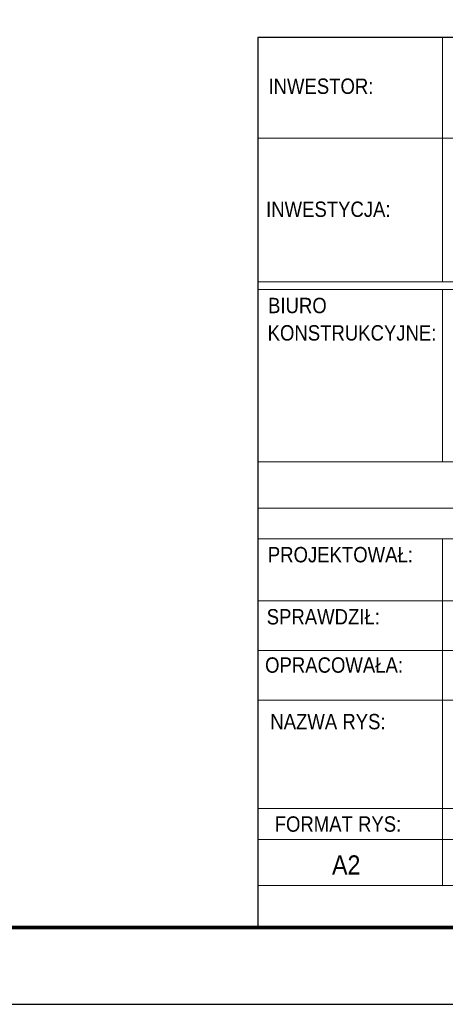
# Model space of a CAD drawing. Extents: x 310117 to 322731, y -113989 to -104075.
# Tile 7 of 13: x 319098 to 320204, y -113989 to -111427. Entities that reach past the tile are written whole.
import ezdxf
from ezdxf.enums import TextEntityAlignment as Align

# ---------------------------------------------------------------- set-up
doc = ezdxf.new("R2010")
doc.units = 0
doc.header["$LTSCALE"] = 5
doc.header["$MEASUREMENT"] = 0
doc.layers.add('_FORMATKA', color=8, linetype='Continuous', lineweight=15, plot=False)
doc.layers.add('_RAMKA', color=7, linetype='Continuous', lineweight=35)
doc.layers.add('PS_DIM', color=4, linetype='Continuous', lineweight=13)
doc.layers.add('_tabelka', color=7, linetype='Continuous')
doc.styles.add('gil', font='GIL_____.TTF', dxfattribs={"width": 0.9})

# ---------------------------------------------------------------- blocks, each defined once
blk = doc.blocks.new('*U19')
at = {"layer": '_FORMATKA', "lineweight": -3}
blk.add_lwpolyline([(-594, 0), (0, 0), (0, 420), (-594, 420)], close=True, dxfattribs=at)
at = {"layer": '_RAMKA', "lineweight": -3, "const_width": 0.5}
blk.add_lwpolyline([(-564, 10), (-10, 10), (-10, 410), (-564, 410)], close=True, dxfattribs=at)
blk = doc.blocks.new('tabela_rys')
at = {"layer": '_tabelka', "color": 251, "lineweight": 15}
for p, q in [((45.62, 123.55), (45.62, 91.73)), ((21.62, 110.45), (131.62, 110.45)), ((21.62, 91.73), (131.62, 91.73)), ((21.62, 91.73), (131.62, 91.73)), ((21.62, 91.73), (131.62, 91.73)), ((131.62, 90.73), (21.62, 90.73)), ((45.62, 68.32), (45.62, 90.73)), ((21.62, 68.32), (131.48, 68.32)), ((131.62, 62.32), (21.62, 62.32)), ((21.62, 58.32), (131.62, 58.32)), ((21.62, 58.32), (131.62, 58.32)), ((45.62, 58.32), (45.62, 37.33)), ((21.62, 50.24), (131.62, 50.24)), ((21.62, 43.79), (131.62, 43.79)), ((21.62, 37.33), (131.62, 37.33)), ((21.62, 37.33), (131.62, 37.33)), ((21.62, 37.33), (131.62, 37.33)), ((21.62, 37.33), (131.62, 37.33)), ((21.62, 37.33), (131.62, 37.33)), ((21.62, 37.33), (131.62, 37.33)), ((21.62, 37.33), (131.62, 37.33)), ((21.62, 37.33), (131.62, 37.33)), ((45.62, 37.33), (45.62, 23.22)), ((21.62, 23.22), (131.62, 23.22)), ((131.62, 23.22), (21.62, 23.22)), ((45.62, 23.22), (45.62, 13.22)), ((21.62, 19.22), (131.62, 19.22)), ((21.62, 13.22), (131.62, 13.22))]:
    blk.add_line(p, q, dxfattribs=at)
at = {"layer": '_tabelka', "color": 251, "lineweight": 30}
blk.add_lwpolyline([(131.62, 123.55), (21.62, 123.55), (21.62, 7.77), (131.62, 7.77)], close=True, dxfattribs=at)
at = {"layer": '_tabelka', "color": 12, "style": 'gil', "width": 0.9}
for s, p in [('INWESTOR:', (29.83, 117.19)), ('INWESTYCJA:', (30.79, 101.19)), ('BIURO', (26.77, 88.67)), ('KONSTRUKCYJNE:', (33.87, 85.11)), ('PROJEKTOWAŁ: ', (32.69, 56.26)), ('SPRAWDZIŁ: ', (30.47, 48.18)), ('OPRACOWAŁA: ', (31.87, 41.9)), ('NAZWA RYS:', (30.74, 34.54))]:
    blk.add_text(s, height=2, dxfattribs=at).set_placement(p, align=Align.MIDDLE)
at = {"layer": '_tabelka', "color": 251, "style": 'gil', "width": 0.9}
blk.add_text('FORMAT RYS:', height=2, dxfattribs=at).set_placement((32.04, 21.22), align=Align.MIDDLE)
at = {"layer": '_tabelka', "color": 7, "style": 'gil', "width": 0.9}
for p in [(47.79, 34.83), (47.79, 30.29), (47.79, 26.06)]:
    blk.add_attdef('NAZWA_RYS:', text='', height=2.5, dxfattribs=at).set_placement(p, align=Align.MIDDLE_LEFT)
blk.add_attdef('FORMAT', text='', height=2.5, dxfattribs=at).set_placement((33.12, 15.91), align=Align.MIDDLE)
at = {"layer": '_tabelka', "color": 7, "style": 'gil', "width": 0.9, "flags": 8}
for tag, p in [('DATA', (61.11, 15.91)), ('SKALA', (87.85, 15.91)), ('NR_RYSUNKU', (117.18, 15.91))]:
    blk.add_attdef(tag, text='', height=2.5, dxfattribs=at).set_placement(p, align=Align.MIDDLE)

msp = doc.modelspace()

# ---------------------------------------------------------------- block references
at = {"layer": 'PS_DIM', "xscale": 20, "yscale": 20, "zscale": 20}
msp.add_blockref('*U19', (322116.8, -113988.82), dxfattribs=at)
at = {"layer": 'PS_DIM', "color": 7}
ref = msp.add_blockref('tabela_rys', (319284.43, -113944.2), dxfattribs=dict(at, xscale=20, yscale=20, zscale=20))
ref.add_attrib('FORMAT', 'A2', dxfattribs={"layer": '_tabelka', "color": 7, "height": 50, "style": 'gil', "width": 0.9}).set_placement((319946.74, -113625.97), align=Align.MIDDLE)

doc.saveas('drawing.dxf')
